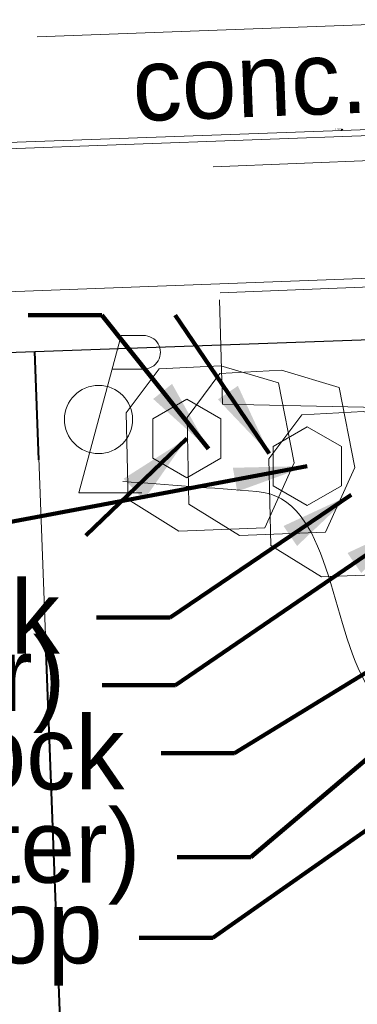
# Model space of a CAD drawing. Header units: feet. Extents: x 2433273 to 2447442, y 555003 to 575201.
# Tile 190 of 226: x 2435720 to 2435753, y 570328 to 570422. Entities that reach past the tile are written whole.
import ezdxf
from ezdxf.enums import TextEntityAlignment as Align

# ---------------------------------------------------------------- set-up
doc = ezdxf.new("R2010")
doc.units = ezdxf.units.FT
doc.header["$LTSCALE"] = 50
doc.header["$MEASUREMENT"] = 0
for name, pattern in [('cl20', [100, 5, -5, 80, -5, 5]), ('cl50', [100, 7.5, -7.5, 70, -7.5, 7.5]), ('DGN Style 1', [291.026069, 0.484236, -290.541832]), ('DGN Style 3', [677.930942, 484.236387, -193.694555]), ('DGN Style 4', [775.262456, 387.38911, -193.694555, 0.484236, -193.694555]), ('DGN Style 5', [338.965471, 145.270916, -193.694555]), ('esmtshpr', [5.35, 1, -0.175, -0.175, 4]), ('rowex', [4.85, 0.8, -0.375, -0.375, 0.8, -0.3, 0.8, -0.3, 0.8, -0.3]), ('treert', [0.3, -0.15, -0.15])]:
    doc.linetypes.add(name, pattern=pattern)
for name, color, linetype, lineweight in [('DV_X_Property_Line', 7, 'Continuous', 0), ('GE_P_CL_50', 7, 'cl50', 13), ('PV_X_COP', 4, 'DGN Style 4', 0), ('PV_X_Curb', 120, 'DGN Style 1', 0), ('PV_X_Driveway', 7, 'DGN Style 5', 0), ('PV_X_EOP', 7, 'DGN Style 3', 0), ('RD_X_Cells', 7, 'Continuous', 0), ('RW_P_Esmt_SH', 193, 'esmtshpr', 40), ('RW_X_CL_20', 6, 'cl20', 0), ('RW_X_Fee_RW', 6, 'rowex', 30), ('SV_X_Text', 7, 'Continuous', 0), ('UT_X_Misc_Cells', 7, 'Continuous', 0), ('UT_X_Water', 133, 'Continuous', 0), ('VG_X_Tree_Line_Rt', 3, 'treert', 0)]:
    doc.layers.add(name, color=color, linetype=linetype, lineweight=lineweight)
doc.layers.add('GK_Visualization', color=30, linetype='Continuous', lineweight=13, plot=False)
doc.styles.add('Slanted-Normal LS 0.50', font='font31.shx', dxfattribs={"height": 0.14})
doc.styles.add('Slanted-Normal LS 0.50_0', font='font31.shx')
doc.styles.add('Style-font30', font='font30.shx')
doc.dimstyles.new('Dec-0  Slanted', dxfattribs={"dimscale": 50, "dimtxt": 0.14, "dimasz": 0.14, "dimexe": 0.07, "dimexo": 0.07, "dimgap": 0.07, "dimtad": 1, "dimdec": 0, "dimzin": 3, "dimdsep": 46, "dimtxsty": 'Slanted-Normal LS 0.50_0', "dimcen": 0.09, "dimclrd": 97, "dimclre": 97, "dimclrt": 7, "dimadec": 0, "dimazin": 3, "dimtfac": 1, "dimtdec": 0, "dimtofl": 0, "dimtmove": 1, "dimatfit": 1, "dimfxl": 1, "dimtzin": 3, "dimlwd": 0, "dimlwe": 0, "dimarcsym": 0})

# ---------------------------------------------------------------- blocks, each defined once
blk = doc.blocks.new('X_17')
at = {"layer": 'GK_Visualization', "color": 1, "linetype": 'Continuous', "lineweight": 0}
for p, q in [((-0.067, -0.067), (0.067, 0.067)), ((-0.067, 0.067), (0.067, -0.067))]:
    blk.add_line(p, q, dxfattribs=at)
blk = doc.blocks.new('PLP')
at = {"layer": 'UT_X_Misc_Cells', "color": 1, "linetype": 'Continuous', "lineweight": 0}
for p, q in [((0.0428, 0.16), (0.0853, 0.16)), ((0.0258, 0.0962), (0.0853, 0.0962))]:
    blk.add_line(p, q, dxfattribs=at)
at = {"layer": 'UT_X_Misc_Cells', "color": 1, "linetype": 'Continuous', "lineweight": 0, "flags": 128}
blk.add_lwpolyline([(0.0428, 0.16), (-0.0375, -0.14), (0.0825, -0.14)], dxfattribs=at)
at = {"layer": 'UT_X_Misc_Cells', "color": 1, "linetype": 'Continuous', "lineweight": 0}
blk.add_circle((0, 0), 0.065, dxfattribs=at)
at = {"layer": 'UT_X_Misc_Cells', "color": 1, "linetype": 'Continuous', "lineweight": 0, "extrusion": (0, 0, -1)}
blk.add_arc((-0.086, 0.1281), 0.0319, 88.8767, 271.1233, dxfattribs=at)
blk = doc.blocks.new('POST_41')
at = {"layer": 'RD_X_Cells', "color": 30, "linetype": 'Continuous', "lineweight": 0, "flags": 128}
blk.add_lwpolyline([(-0.0649, -0.0375), (0, -0.075), (0.0649, -0.0375), (0.0649, 0.0375), (0, 0.075), (-0.0649, 0.0375), (-0.0649, -0.0375)], dxfattribs=at)
blk = doc.blocks.new('POST_42')
at = {"layer": 'RD_X_Cells', "color": 30, "linetype": 'Continuous', "lineweight": 0, "flags": 128}
blk.add_lwpolyline([(-0.0649, -0.0375), (0, -0.075), (0.0649, -0.0375), (0.0649, 0.0375), (0, 0.075), (-0.0649, 0.0375), (-0.0649, -0.0375)], dxfattribs=at)
blk = doc.blocks.new('ROCK_2')
at = {"layer": 'RD_X_Cells', "color": 120, "linetype": 'Continuous', "lineweight": 0, "flags": 128}
blk.add_lwpolyline([(-0.1527, -0.0966), (-0.1565, 0.0684), (-0.094, 0.1522), (0.0235, 0.1584), (0.1335, 0.1259), (0.1635, -0.0266), (0.1073, -0.1503), (-0.0565, -0.1566), (-0.1527, -0.0966)], dxfattribs=at)
blk = doc.blocks.new('ROCK_3')
at = {"layer": 'RD_X_Cells', "color": 120, "linetype": 'Continuous', "lineweight": 0, "flags": 128}
blk.add_lwpolyline([(-0.1528, -0.0966), (-0.1565, 0.0684), (-0.094, 0.1522), (0.0235, 0.1584), (0.1335, 0.1259), (0.1635, -0.0266), (0.1072, -0.1503), (-0.0565, -0.1566), (-0.1528, -0.0966)], dxfattribs=at)
blk = doc.blocks.new('ROCK_4')
at = {"layer": 'RD_X_Cells', "color": 120, "linetype": 'Continuous', "lineweight": 0, "flags": 128}
blk.add_lwpolyline([(-0.1528, -0.0966), (-0.1565, 0.0684), (-0.094, 0.1522), (0.0235, 0.1584), (0.1335, 0.1259), (0.1635, -0.0266), (0.1072, -0.1503), (-0.0565, -0.1566), (-0.1528, -0.0966)], dxfattribs=at)

msp = doc.modelspace()

# ---------------------------------------------------------------- linework, layer by layer
at = {"layer": 'DV_X_Property_Line'}
msp.add_line((2435721.906, 570390.231), (2435744.384, 569795.275), dxfattribs=at)
at = {"layer": 'GE_P_CL_50'}
msp.add_line((2435606.697, 570405.324), (2435768.124, 570411.361), dxfattribs=at)
at = {"layer": 'PV_X_COP', "flags": 128}
msp.add_lwpolyline([(2436357.79, 570391.845), (2436301.206, 570397.438), (2436245.353, 570402.282), (2436195.472, 570406.212), (2436144.449, 570412.403), (2436109.357, 570414.942), (2436077.24, 570417.451), (2436029.878, 570418.689), (2435984.58, 570417.371), (2435950.127, 570415.988), (2435891.596, 570413.845), (2435830.34, 570411.336), (2435786.725, 570409.734), (2435738.89, 570407.842)], dxfattribs=at)
at = {"layer": 'PV_X_Curb', "flags": 128}
msp.add_lwpolyline([(2436074.704, 570430.971), (2436073.702, 570430.989), (2436064.952, 570431.473), (2436054.887, 570432.037), (2436041.387, 570432.183), (2436024.94, 570431.829), (2435997.498, 570430.68), (2435997.109, 570430.673), (2435964.884, 570429.337), (2435933.016, 570428.218), (2435899.28, 570426.928), (2435863.575, 570425.593), (2435847.012, 570425.172), (2435799.54, 570423.518), (2435798.638, 570423.421), (2435775.724, 570422.535), (2435763.587, 570422.129), (2435762.292, 570422.149), (2435722.191, 570420.74)], dxfattribs=at)
at = {"layer": 'PV_X_Driveway', "flags": 128}
msp.add_lwpolyline([(2435739.509, 570395.158), (2435739.788, 570385.199), (2435758.184, 570384.824), (2435782.606, 570385.557), (2435784.059, 570370.162)], dxfattribs=at)
at = {"layer": 'PV_X_EOP', "flags": 128}
for points in [[(2436239.914, 570476.218), (2436252.85, 570454.857), (2436258.366, 570443.937), (2436257.787, 570428.403), (2436252.501, 570419.692), (2436250.209, 570418.24), (2436243.784, 570416.31), (2436237.613, 570415.618), (2436203.202, 570418.641), (2436168.857, 570422.05), (2436146.965, 570424.028), (2436144.786, 570423.889), (2436144.433, 570423.064), (2436141.518, 570423.331), (2436141.649, 570425.351), (2436121.351, 570426.227), (2436112.532, 570426.978), (2436109.417, 570430.207), (2436104.624, 570432.623), (2436102.848, 570431.554), (2436098.113, 570429.65), (2436092.839, 570428.879), (2436074.682, 570430.424), (2436064.783, 570430.972), (2436054.925, 570431.516), (2436041.238, 570431.563), (2436024.838, 570431.392), (2435997.305, 570430.129), (2435965.011, 570428.843), (2435933.094, 570427.606), (2435899.191, 570426.291), (2435863.564, 570425.053), (2435847.157, 570424.537), (2435798.776, 570422.841), (2435775.657, 570422.053), (2435762.456, 570421.729), (2435722.134, 570420.231)], [(2436376.317, 570370.448), (2436366.528, 570376.785), (2436358.081, 570378.72), (2436318.337, 570382.723), (2436286.594, 570385.813), (2436258.632, 570388.437), (2436227.537, 570391.38), (2436196.452, 570394.401), (2436174.663, 570396.469), (2436151.224, 570398.53), (2436143.933, 570399.291), (2436142.931, 570399.484), (2436143.059, 570400.473), (2436140.126, 570400.544), (2436140.046, 570397.952), (2436134.178, 570400.422), (2436127.529, 570399.809), (2436121.77, 570398.518), (2436117.05, 570396.81), (2436106.539, 570402.584), (2436090.005, 570403.687), (2436074.349, 570405.295), (2436061.558, 570406.255), (2436037.149, 570406.801), (2436016.31, 570406.173), (2435963.382, 570404.193), (2435931.473, 570403.006), (2435900.7, 570401.914), (2435887.278, 570401.396), (2435850.083, 570400.161), (2435824.972, 570399.076), (2435789.583, 570397.849), (2435782.761, 570397.535), (2435777.966, 570397.341), (2435739.576, 570395.82)]]:
    msp.add_lwpolyline(points, dxfattribs=at)
at = {"layer": 'RW_P_Esmt_SH', "flags": 128}
msp.add_lwpolyline([(2435766.83, 569796.114), (2435744.384, 569795.275), (2435721.906, 570390.231)], dxfattribs=at)
at = {"layer": 'RW_X_CL_20'}
for p, q in [((2434772.449, 570374.126), (2436047.378, 570421.804)), ((2434772.72, 570376.522), (2436047.439, 570421.809))]:
    msp.add_line(p, q, dxfattribs=at)
at = {"layer": 'RW_X_Fee_RW'}
msp.add_line((2434803.79, 570357.613), (2436059.202, 570402.215), dxfattribs=at)
at = {"layer": 'SV_X_Text', "color": 4, "linetype": 'Continuous', "lineweight": 0}
msp.add_solid([(2435736.386, 570381.948), (2435730.368, 570378.109), (2435732.307, 570376.09)], dxfattribs=at)
at = {"layer": 'UT_X_Water'}
msp.add_line((2434828.29, 570362.605), (2435774.687, 570397.997), dxfattribs=at)
at = {"layer": 'VG_X_Tree_Line_Rt'}
msp.add_open_spline([(2435726.698, 569693.074), (2435732.961, 569691.24), (2435739.223, 569689.406), (2435745.486, 569687.573), (2435755.462, 569684.651), (2435765.873, 569691.977), (2435776.072, 569693.654), (2435782.133, 569694.65), (2435788.463, 569694.545), (2435794.512, 569695.503), (2435799.681, 569696.322), (2435795.713, 569708.523), (2435798.477, 569710.836), (2435801.778, 569713.597), (2435815.639, 569696.516), (2435815.558, 569702.717), (2435815.407, 569714.283), (2435811.533, 569725.94), (2435810.926, 569737.684), (2435810.054, 569754.576), (2435809.547, 569771.475), (2435808.548, 569788.361), (2435807.934, 569798.744), (2435806.679, 569809.079), (2435805.176, 569819.37), (2435803.667, 569829.702), (2435794.223, 569837.772), (2435791.144, 569847.366), (2435789.418, 569852.743), (2435794.23, 569859.535), (2435792.228, 569864.885), (2435787.272, 569878.126), (2435766.553, 569880.626), (2435760.515, 569894.577), (2435753.791, 569910.112), (2435745.98, 569925.751), (2435748.871, 569941.531), (2435752.118, 569959.251), (2435756.685, 569976.94), (2435760.018, 569994.699), (2435763.902, 570015.397), (2435768.862, 570036.021), (2435771.1, 570057.035), (2435773.049, 570075.336), (2435771.27, 570093.825), (2435770.287, 570112.168), (2435769.05, 570135.254), (2435766.12, 570158.281), (2435765.6, 570181.405), (2435765.183, 570199.948), (2435766.08, 570218.509), (2435765.684, 570237.052), (2435765.224, 570258.546), (2435764.522, 570280.037), (2435763.966, 570301.53), (2435763.601, 570315.625), (2435765.116, 570329.745), (2435763.511, 570343.828), (2435762.85, 570349.627), (2435756.751, 570353.371), (2435753.687, 570358.211), (2435749.906, 570364.183), (2435750.2, 570376.354), (2435743.055, 570376.892), (2435738.797, 570377.212), (2435734.538, 570377.533), (2435730.28, 570377.853)], degree=3, knots=[0, 0, 0, 0, 0.023925, 0.023925, 0.023925, 0.062035, 0.062035, 0.062035, 0.084684, 0.084684, 0.084684, 0.104038, 0.104038, 0.104038, 0.12715, 0.12715, 0.12715, 0.170257, 0.170257, 0.170257, 0.232256, 0.232256, 0.232256, 0.270376, 0.270376, 0.270376, 0.308646, 0.308646, 0.308646, 0.330096, 0.330096, 0.330096, 0.383188, 0.383188, 0.383188, 0.442308, 0.442308, 0.442308, 0.508697, 0.508697, 0.508697, 0.586071, 0.586071, 0.586071, 0.653456, 0.653456, 0.653456, 0.738263, 0.738263, 0.738263, 0.806269, 0.806269, 0.806269, 0.885094, 0.885094, 0.885094, 0.936789, 0.936789, 0.936789, 0.958076, 0.958076, 0.958076, 0.984344, 0.984344, 0.984344, 1, 1, 1, 1], dxfattribs=at)

# ---------------------------------------------------------------- block references
at = {"layer": 'GK_Visualization', "color": 1, "linetype": 'Continuous', "lineweight": 0}
msp.add_blockref('X_17', (2435751.168, 570411.363), dxfattribs=at)
at = {"layer": 'RD_X_Cells', "color": 120, "linetype": 'Continuous', "lineweight": 0, "xscale": 50, "yscale": 50, "zscale": 50}
for name, p in [('ROCK_2', (2435738.447, 570380.953)), ('ROCK_3', (2435744.233, 570380.517)), ('ROCK_4', (2435752.035, 570376.581))]:
    msp.add_blockref(name, p, dxfattribs=at)
at = {"layer": 'RD_X_Cells', "color": 30, "linetype": 'Continuous', "lineweight": 0, "xscale": 50, "yscale": 50, "zscale": 50}
for name, p in [('POST_41', (2435736.386, 570381.948)), ('POST_42', (2435747.862, 570379.314))]:
    msp.add_blockref(name, p, dxfattribs=at)
at = {"layer": 'UT_X_Misc_Cells', "color": 1, "linetype": 'Continuous', "lineweight": 0, "xscale": 50, "yscale": 50, "zscale": 50}
msp.add_blockref('PLP', (2435727.978, 570383.752), dxfattribs=at)

# ---------------------------------------------------------------- texts
at = {"layer": 'GK_Visualization', "color": 1, "style": 'Style-font30'}
msp.add_text('TEMP82', height=0.14, dxfattribs=at).set_placement((2435751.168, 570411.363), align=Align.RIGHT)
at = {"layer": 'SV_X_Text', "style": 'Slanted-Normal LS 0.50'}
msp.add_text('conc. curb', height=7, rotation=2.12761, dxfattribs=at).set_placement((2435731.078, 570419.162), align=Align.TOP_LEFT)
at = {"layer": 'SV_X_Text', "char_height": 7, "attachment_point": 6, "line_spacing_factor": 0.606, "style": 'Slanted-Normal LS 0.50'}
for s, insert in [("6'x3' conc. block", (2435724.29, 570364.872)), ("4' wooden post (1' diameter)", (2435724.814, 570358.419)), ("4'x3' conc. block", (2435730.444, 570351.942)), ("4' wooden post (1' diameter)", (2435731.972, 570342.053)), ("2' tall metal gate stop", (2435728.355, 570334.365))]:
    msp.add_mtext(s, dxfattribs=dict(at, insert=insert))

# ---------------------------------------------------------------- leaders
at = {"layer": 'SV_X_Text', "color": 97, "linetype": 'Continuous', "lineweight": 0, "annotation_type": 0, "has_hookline": 1, "hookline_direction": 1}
for points, text_width in [([(2435738.447, 570380.953), (2435728.282, 570393.701), (2435721.282, 570393.701)], 93.833), ([(2435747.862, 570379.314), (2435712.769, 570372.711)], 154.444), ([(2435752.035, 570376.581), (2435734.79, 570364.872), (2435727.79, 570364.872)], 93.889), ([(2435758.121, 570374.032), (2435735.314, 570358.419), (2435728.314, 570358.419)], 154.444), ([(2435760.673, 570364.059), (2435740.944, 570351.942), (2435733.944, 570351.942)], 93.833), ([(2435763.691, 570360.038), (2435742.472, 570342.053), (2435735.472, 570342.053)], 154.444), ([(2435766.032, 570353.425), (2435738.855, 570334.365), (2435731.855, 570334.365)], 130.944)]:
    msp.add_leader(points, dimstyle='Dec-0  Slanted', override={"dimtad": 0, "dimclrd": 0, "dimlwd": 65534}, dxfattribs=dict(at, text_width=text_width))
at = {"layer": 'SV_X_Text', "color": 97, "linetype": 'Continuous', "lineweight": 0}
for points in [[(2435744.233, 570380.517), (2435735.282, 570393.701)], [(2435736.386, 570381.948), (2435726.769, 570372.711)]]:
    msp.add_leader(points, dimstyle='Dec-0  Slanted', override={"dimclrd": 0, "dimlwd": 65534}, dxfattribs=at)

doc.saveas('drawing.dxf')
